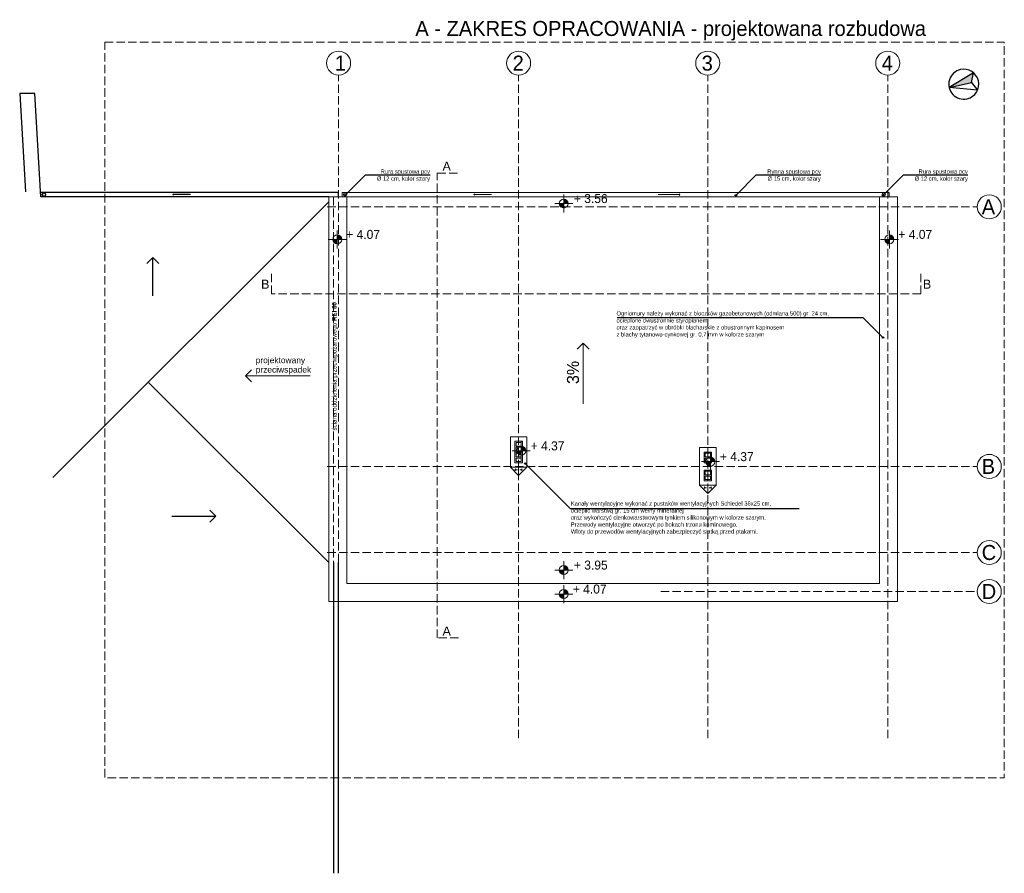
# Model space of a CAD drawing. Header units: millimetres. Extents: x -40063 to 512011, y 350190 to 687060.
# Tile 36 of 256: x 167984 to 200798, y 350190 to 378647. Entities that reach past the tile are written whole.
import ezdxf

# ---------------------------------------------------------------- set-up
doc = ezdxf.new("R2010")
doc.units = ezdxf.units.MM
doc.linetypes.add('Krawędzie ukryte', pattern=[391.222223, 282.222223, -109])
for name, color, linetype in [('2D - Ogólne', 8, 'Continuous'), ('Konstrukcja - Ściany zew', 8, 'Continuous'), ('Opisy - Teksty', 8, 'Continuous'), ('Wnętrze - Umeblowanie', 8, 'Continuous'), ('Wymiarowanie - Poziomy', 8, 'Continuous')]:
    doc.layers.add(name, color=color, linetype=linetype)
doc.styles.add('GENERATED_STYLE_1', font='arial.ttf')
doc.styles.add('GENERATED_STYLE_2', font='txt')
doc.styles.add('GENERATED_STYLE_3', font='txt')

# ---------------------------------------------------------------- blocks, each defined once
blk = doc.blocks.new('Linia_82', base_point=(4453366, -2208359))
at = {"layer": '2D - Ogólne', "color": 5, "linetype": 'Krawędzie ukryte', "lineweight": 13}
blk.add_line((4453366, -2208359), (4453366, -2186250), dxfattribs=at)
at = {"layer": '2D - Ogólne', "color": 5, "linetype": 'Continuous', "lineweight": 13}
blk.add_circle((4453366, -2185850), 400, dxfattribs=at)
blk = doc.blocks.new('Linia_83', base_point=(4459366, -2208359))
at = {"layer": '2D - Ogólne', "color": 5, "linetype": 'Krawędzie ukryte', "lineweight": 13}
blk.add_line((4459366, -2208359), (4459366, -2186250), dxfattribs=at)
at = {"layer": '2D - Ogólne', "color": 5, "linetype": 'Continuous', "lineweight": 13}
blk.add_circle((4459366, -2185850), 400, dxfattribs=at)
blk = doc.blocks.new('Linia_84', base_point=(4465666, -2208359))
at = {"layer": '2D - Ogólne', "color": 5, "linetype": 'Krawędzie ukryte', "lineweight": 13}
blk.add_line((4465666, -2208359), (4465666, -2186250), dxfattribs=at)
at = {"layer": '2D - Ogólne', "color": 5, "linetype": 'Continuous', "lineweight": 13}
blk.add_circle((4465666, -2185850), 400, dxfattribs=at)
blk = doc.blocks.new('Linia_85', base_point=(4471666, -2208359))
at = {"layer": '2D - Ogólne', "color": 5, "linetype": 'Krawędzie ukryte', "lineweight": 13}
blk.add_line((4471666, -2208359), (4471666, -2186250), dxfattribs=at)
at = {"layer": '2D - Ogólne', "color": 5, "linetype": 'Continuous', "lineweight": 13}
blk.add_circle((4471666, -2185850), 400, dxfattribs=at)
blk = doc.blocks.new('Linia_86', base_point=(4464100, -2203464))
at = {"layer": '2D - Ogólne', "color": 5, "linetype": 'Krawędzie ukryte', "lineweight": 13}
blk.add_line((4464100, -2203464), (4474652, -2203464), dxfattribs=at)
at = {"layer": '2D - Ogólne', "color": 5, "linetype": 'Continuous', "lineweight": 13}
blk.add_circle((4475052, -2203464), 400, dxfattribs=at)
blk = doc.blocks.new('Linia_87', base_point=(4452988, -2190639))
at = {"layer": '2D - Ogólne', "color": 5, "linetype": 'Krawędzie ukryte', "lineweight": 13}
blk.add_line((4452988, -2190639), (4474652, -2190639), dxfattribs=at)
at = {"layer": '2D - Ogólne', "color": 5, "linetype": 'Continuous', "lineweight": 13}
blk.add_circle((4475052, -2190639), 400, dxfattribs=at)
blk = doc.blocks.new('Linia_88', base_point=(4452988, -2199294))
at = {"layer": '2D - Ogólne', "color": 5, "linetype": 'Krawędzie ukryte', "lineweight": 13}
blk.add_line((4452988, -2199294), (4474652, -2199294), dxfattribs=at)
at = {"layer": '2D - Ogólne', "color": 5, "linetype": 'Continuous', "lineweight": 13}
blk.add_circle((4475052, -2199294), 400, dxfattribs=at)
blk = doc.blocks.new('Linia_89', base_point=(4452988, -2202164))
at = {"layer": '2D - Ogólne', "color": 5, "linetype": 'Krawędzie ukryte', "lineweight": 13}
blk.add_line((4452988, -2202164), (4474652, -2202164), dxfattribs=at)
at = {"layer": '2D - Ogólne', "color": 5, "linetype": 'Continuous', "lineweight": 13}
blk.add_circle((4475052, -2202164), 400, dxfattribs=at)
blk = doc.blocks.new('Linia_90', base_point=(4447177, -2193607))
at = {"layer": '2D - Ogólne', "linetype": 'Continuous'}
for p, q in [((4447177, -2192328), (4446977, -2192528)), ((4447177, -2193607), (4447177, -2192328)), ((4447177, -2192328), (4447377, -2192528))]:
    blk.add_line(p, q, dxfattribs=at)
blk = doc.blocks.new('Linia_91', base_point=(4447804, -2200953))
at = {"layer": '2D - Ogólne', "linetype": 'Continuous'}
for p, q in [((4449273, -2200953), (4449073, -2200753)), ((4447804, -2200953), (4449273, -2200953)), ((4449273, -2200953), (4449073, -2201153))]:
    blk.add_line(p, q, dxfattribs=at)
blk = doc.blocks.new('Linia_92', base_point=(4448425, -2190231))
at = {"layer": '2D - Ogólne', "linetype": 'Continuous'}
for p, q in [((4447842, -2190231), (4447867, -2190206)), ((4448425, -2190231), (4447842, -2190231)), ((4447842, -2190231), (4447867, -2190256))]:
    blk.add_line(p, q, dxfattribs=at)
blk = doc.blocks.new('Linia_93', base_point=(4461517, -2197213))
at = {"layer": '2D - Ogólne', "color": 1, "linetype": 'Continuous', "lineweight": 13}
for p, q in [((4461517, -2195185), (4461317, -2195385)), ((4461517, -2197213), (4461517, -2195185)), ((4461517, -2195185), (4461717, -2195385))]:
    blk.add_line(p, q, dxfattribs=at)
blk = doc.blocks.new('Linia_94', base_point=(4452417, -2196276))
at = {"layer": '2D - Ogólne', "color": 1, "linetype": 'Continuous', "lineweight": 13}
for p, q in [((4450258, -2196276), (4450458, -2196076)), ((4452417, -2196276), (4450258, -2196276)), ((4450258, -2196276), (4450458, -2196476))]:
    blk.add_line(p, q, dxfattribs=at)
blk = doc.blocks.new('Linia_95', base_point=(4458460, -2190231))
at = {"layer": '2D - Ogólne', "color": 1, "linetype": 'Continuous', "lineweight": 13}
for p, q in [((4457877, -2190231), (4457902, -2190206)), ((4458460, -2190231), (4457877, -2190231)), ((4457877, -2190231), (4457902, -2190256))]:
    blk.add_line(p, q, dxfattribs=at)
blk = doc.blocks.new('Linia_96', base_point=(4464021, -2190235))
at = {"layer": 'Konstrukcja - Ściany zew', "color": 1, "linetype": 'Continuous', "lineweight": 13}
for p, q in [((4464021, -2190235), (4464736, -2190235)), ((4464736, -2190235), (4464711, -2190210)), ((4464736, -2190235), (4464711, -2190260))]:
    blk.add_line(p, q, dxfattribs=at)
blk = doc.blocks.new('Linia_97', base_point=(4465714, -2200004))
at = {"layer": 'Konstrukcja - Ściany zew', "color": 1, "linetype": 'Continuous', "lineweight": 13}
for p, q in [((4465714, -2200004), (4465794, -2200004)), ((4465794, -2200004), (4465769, -2199979)), ((4465794, -2200004), (4465769, -2200029))]:
    blk.add_line(p, q, dxfattribs=at)
blk = doc.blocks.new('Linia_98', base_point=(4465629, -2200004))
at = {"layer": 'Konstrukcja - Ściany zew', "color": 1, "linetype": 'Continuous', "lineweight": 13}
for p, q in [((4465549, -2200004), (4465574, -2199979)), ((4465629, -2200004), (4465549, -2200004)), ((4465549, -2200004), (4465574, -2200029))]:
    blk.add_line(p, q, dxfattribs=at)
blk = doc.blocks.new('Linia_99', base_point=(4459409, -2199404))
at = {"layer": 'Konstrukcja - Ściany zew', "color": 1, "linetype": 'Continuous', "lineweight": 13}
for p, q in [((4459409, -2199404), (4459489, -2199404)), ((4459489, -2199404), (4459464, -2199379)), ((4459489, -2199404), (4459464, -2199429))]:
    blk.add_line(p, q, dxfattribs=at)
blk = doc.blocks.new('Linia_100', base_point=(4459323, -2199404))
at = {"layer": 'Konstrukcja - Ściany zew', "color": 1, "linetype": 'Continuous', "lineweight": 13}
for p, q in [((4459243, -2199404), (4459268, -2199379)), ((4459323, -2199404), (4459243, -2199404)), ((4459243, -2199404), (4459268, -2199429))]:
    blk.add_line(p, q, dxfattribs=at)
blk = doc.blocks.new('Linia_101', base_point=(4461096, -2200709))
at = {"layer": 'Konstrukcja - Ściany zew', "linetype": 'Continuous'}
blk.add_hatch(color=256, dxfattribs=at).paths.add_polyline_path([(4459610, -2199199), (4459608, -2199189), (4459603, -2199181), (4459595, -2199176), (4459585, -2199174), (4459576, -2199176), (4459567, -2199181), (4459562, -2199189), (4459560, -2199199), (4459562, -2199208), (4459567, -2199217), (4459576, -2199222), (4459585, -2199224), (4459595, -2199222), (4459603, -2199217), (4459608, -2199208)])
blk.add_line((4461096, -2200709), (4459603, -2199217), dxfattribs=at)
blk.add_circle((4459585, -2199199), 25, dxfattribs=at)
blk = doc.blocks.new('Linia_102', base_point=(4467275, -2189585))
at = {"layer": 'Konstrukcja - Ściany zew', "linetype": 'Continuous'}
blk.add_hatch(color=256, dxfattribs=at).paths.add_polyline_path([(4466630, -2190255), (4466628, -2190245), (4466622, -2190237), (4466614, -2190232), (4466605, -2190230), (4466595, -2190232), (4466587, -2190237), (4466582, -2190245), (4466580, -2190255), (4466582, -2190264), (4466587, -2190272), (4466595, -2190278), (4466605, -2190280), (4466614, -2190278), (4466622, -2190272), (4466628, -2190264)])
blk.add_line((4467275, -2189585), (4466622, -2190237), dxfattribs=at)
blk.add_circle((4466605, -2190255), 25, dxfattribs=at)
blk = doc.blocks.new('Linia_103', base_point=(4472176, -2189585))
at = {"layer": 'Konstrukcja - Ściany zew', "linetype": 'Continuous'}
blk.add_hatch(color=256, dxfattribs=at).paths.add_polyline_path([(4471531, -2190255), (4471529, -2190245), (4471524, -2190237), (4471516, -2190232), (4471506, -2190230), (4471497, -2190232), (4471489, -2190237), (4471483, -2190245), (4471481, -2190255), (4471483, -2190264), (4471489, -2190272), (4471497, -2190278), (4471506, -2190280), (4471516, -2190278), (4471524, -2190272), (4471529, -2190264)])
blk.add_line((4472176, -2189585), (4471524, -2190237), dxfattribs=at)
blk.add_circle((4471506, -2190255), 25, dxfattribs=at)
blk = doc.blocks.new('Linia_104', base_point=(4454251, -2189585))
at = {"layer": 'Konstrukcja - Ściany zew', "linetype": 'Continuous'}
blk.add_hatch(color=256, dxfattribs=at).paths.add_polyline_path([(4453607, -2190255), (4453605, -2190245), (4453599, -2190237), (4453591, -2190232), (4453582, -2190230), (4453572, -2190232), (4453564, -2190237), (4453559, -2190245), (4453557, -2190255), (4453559, -2190264), (4453564, -2190272), (4453572, -2190278), (4453582, -2190280), (4453591, -2190278), (4453599, -2190272), (4453605, -2190264)])
blk.add_line((4454251, -2189585), (4453599, -2190237), dxfattribs=at)
blk.add_circle((4453582, -2190255), 25, dxfattribs=at)
blk = doc.blocks.new('Linia_105', base_point=(4470836, -2194329))
at = {"layer": 'Konstrukcja - Ściany zew', "linetype": 'Continuous'}
blk.add_hatch(color=256, dxfattribs=at).paths.add_polyline_path([(4471531, -2194999), (4471529, -2194990), (4471524, -2194981), (4471516, -2194976), (4471506, -2194974), (4471497, -2194976), (4471489, -2194981), (4471483, -2194990), (4471481, -2194999), (4471483, -2195009), (4471489, -2195017), (4471497, -2195022), (4471506, -2195024), (4471516, -2195022), (4471524, -2195017), (4471529, -2195009)])
blk.add_line((4470836, -2194329), (4471489, -2194981), dxfattribs=at)
blk.add_circle((4471506, -2194999), 25, dxfattribs=at)
blk = doc.blocks.new('Koty wysokościowe_10', base_point=(4460871, -2203548))
at = {"layer": 'Wymiarowanie - Poziomy', "linetype": 'Continuous', "lineweight": 13}
for points in [[(4460871, -2203548), (4461021, -2203548), (4461010, -2203491), (4460977, -2203442), (4460928, -2203410), (4460871, -2203398)], [(4460871, -2203548), (4460721, -2203548), (4460732, -2203606), (4460765, -2203654), (4460814, -2203687), (4460871, -2203698)]]:
    blk.add_hatch(color=1, dxfattribs=at).paths.add_polyline_path(points)
at = {"layer": 'Wymiarowanie - Poziomy', "color": 1, "linetype": 'Continuous', "lineweight": 13}
for p, q in [((4460871, -2203848), (4460871, -2203248)), ((4460571, -2203548), (4461171, -2203548))]:
    blk.add_line(p, q, dxfattribs=at)
blk.add_circle((4460871, -2203548), 150, dxfattribs=at)
at = {"layer": 'Wymiarowanie - Poziomy', "insert": (4461171, -2203537), "char_height": 300, "attachment_point": 7, "style": 'GENERATED_STYLE_2'}
blk.add_mtext('{+ 4.07}', dxfattribs=at)
blk = doc.blocks.new('Koty wysokościowe_11', base_point=(4460871, -2202749))
at = {"layer": 'Wymiarowanie - Poziomy', "linetype": 'Continuous', "lineweight": 13}
for points in [[(4460871, -2202749), (4460721, -2202749), (4460732, -2202806), (4460765, -2202855), (4460814, -2202888), (4460871, -2202899)], [(4460871, -2202749), (4461021, -2202749), (4461010, -2202692), (4460977, -2202643), (4460928, -2202610), (4460871, -2202599)]]:
    blk.add_hatch(color=1, dxfattribs=at).paths.add_polyline_path(points)
at = {"layer": 'Wymiarowanie - Poziomy', "color": 1, "linetype": 'Continuous', "lineweight": 13}
for p, q in [((4460871, -2203049), (4460871, -2202449)), ((4460571, -2202749), (4461171, -2202749))]:
    blk.add_line(p, q, dxfattribs=at)
blk.add_circle((4460871, -2202749), 150, dxfattribs=at)
at = {"layer": 'Wymiarowanie - Poziomy', "insert": (4461206, -2202738), "char_height": 300, "attachment_point": 7, "style": 'GENERATED_STYLE_2'}
blk.add_mtext('{+ 3.95}', dxfattribs=at)
blk = doc.blocks.new('Koty wysokościowe_12', base_point=(4460871, -2190530))
at = {"layer": 'Wymiarowanie - Poziomy', "linetype": 'Continuous', "lineweight": 13}
for points in [[(4460871, -2190530), (4460721, -2190530), (4460732, -2190588), (4460765, -2190636), (4460814, -2190669), (4460871, -2190680)], [(4460871, -2190530), (4461021, -2190530), (4461010, -2190473), (4460977, -2190424), (4460928, -2190392), (4460871, -2190380)]]:
    blk.add_hatch(color=1, dxfattribs=at).paths.add_polyline_path(points)
at = {"layer": 'Wymiarowanie - Poziomy', "color": 1, "linetype": 'Continuous', "lineweight": 13}
for p, q in [((4460871, -2190830), (4460871, -2190230)), ((4460571, -2190530), (4461171, -2190530))]:
    blk.add_line(p, q, dxfattribs=at)
blk.add_circle((4460871, -2190530), 150, dxfattribs=at)
at = {"layer": 'Wymiarowanie - Poziomy', "insert": (4461206, -2190519), "char_height": 300, "attachment_point": 7, "style": 'GENERATED_STYLE_2'}
blk.add_mtext('{+ 3.56}', dxfattribs=at)
blk = doc.blocks.new('Koty wysokościowe_13', base_point=(4471722, -2191725))
at = {"layer": 'Wymiarowanie - Poziomy', "linetype": 'Continuous', "lineweight": 13}
for points in [[(4471722, -2191725), (4471872, -2191725), (4471860, -2191668), (4471828, -2191619), (4471779, -2191587), (4471722, -2191575)], [(4471722, -2191725), (4471572, -2191725), (4471583, -2191783), (4471616, -2191832), (4471664, -2191864), (4471722, -2191875)]]:
    blk.add_hatch(color=1, dxfattribs=at).paths.add_polyline_path(points)
at = {"layer": 'Wymiarowanie - Poziomy', "color": 1, "linetype": 'Continuous', "lineweight": 13}
for p, q in [((4471722, -2192025), (4471722, -2191425)), ((4471422, -2191725), (4472022, -2191725))]:
    blk.add_line(p, q, dxfattribs=at)
blk.add_circle((4471722, -2191725), 150, dxfattribs=at)
at = {"layer": 'Wymiarowanie - Poziomy', "insert": (4472022, -2191714), "char_height": 300, "attachment_point": 7, "style": 'GENERATED_STYLE_2'}
blk.add_mtext('{+ 4.07}', dxfattribs=at)
blk = doc.blocks.new('Koty wysokościowe_14', base_point=(4453320, -2191725))
at = {"layer": 'Wymiarowanie - Poziomy', "linetype": 'Continuous', "lineweight": 13}
for points in [[(4453320, -2191725), (4453470, -2191725), (4453458, -2191668), (4453426, -2191619), (4453377, -2191587), (4453320, -2191575)], [(4453320, -2191725), (4453170, -2191725), (4453181, -2191783), (4453214, -2191832), (4453262, -2191864), (4453320, -2191875)]]:
    blk.add_hatch(color=1, dxfattribs=at).paths.add_polyline_path(points)
at = {"layer": 'Wymiarowanie - Poziomy', "color": 1, "linetype": 'Continuous', "lineweight": 13}
for p, q in [((4453320, -2192025), (4453320, -2191425)), ((4453020, -2191725), (4453620, -2191725))]:
    blk.add_line(p, q, dxfattribs=at)
blk.add_circle((4453320, -2191725), 150, dxfattribs=at)
at = {"layer": 'Wymiarowanie - Poziomy', "insert": (4453620, -2191714), "char_height": 300, "attachment_point": 7, "style": 'GENERATED_STYLE_2'}
blk.add_mtext('{+ 4.07}', dxfattribs=at)
blk = doc.blocks.new('Koty wysokościowe_15', base_point=(4465756, -2199134))
at = {"layer": 'Wymiarowanie - Poziomy', "linetype": 'Continuous', "lineweight": 13}
for points in [[(4465756, -2199134), (4465606, -2199134), (4465618, -2199191), (4465650, -2199240), (4465699, -2199273), (4465756, -2199284)], [(4465756, -2199134), (4465906, -2199134), (4465895, -2199077), (4465862, -2199028), (4465814, -2198995), (4465756, -2198984)]]:
    blk.add_hatch(color=1, dxfattribs=at).paths.add_polyline_path(points)
at = {"layer": 'Wymiarowanie - Poziomy', "color": 1, "linetype": 'Continuous', "lineweight": 13}
for p, q in [((4465756, -2199434), (4465756, -2198834)), ((4465456, -2199134), (4466056, -2199134))]:
    blk.add_line(p, q, dxfattribs=at)
blk.add_circle((4465756, -2199134), 150, dxfattribs=at)
at = {"layer": 'Wymiarowanie - Poziomy', "insert": (4466072, -2199123), "char_height": 300, "attachment_point": 7, "style": 'GENERATED_STYLE_2'}
blk.add_mtext('{+ 4.37}', dxfattribs=at)
blk = doc.blocks.new('Koty wysokościowe_16', base_point=(4459451, -2198774))
at = {"layer": 'Wymiarowanie - Poziomy', "linetype": 'Continuous', "lineweight": 13}
for points in [[(4459451, -2198774), (4459301, -2198774), (4459312, -2198831), (4459345, -2198880), (4459394, -2198913), (4459451, -2198924)], [(4459451, -2198774), (4459601, -2198774), (4459590, -2198717), (4459557, -2198668), (4459508, -2198635), (4459451, -2198624)]]:
    blk.add_hatch(color=1, dxfattribs=at).paths.add_polyline_path(points)
at = {"layer": 'Wymiarowanie - Poziomy', "color": 1, "linetype": 'Continuous', "lineweight": 13}
for p, q in [((4459451, -2199074), (4459451, -2198474)), ((4459151, -2198774), (4459751, -2198774))]:
    blk.add_line(p, q, dxfattribs=at)
blk.add_circle((4459451, -2198774), 150, dxfattribs=at)
at = {"layer": 'Wymiarowanie - Poziomy', "insert": (4459767, -2198763), "char_height": 300, "attachment_point": 7, "style": 'GENERATED_STYLE_2'}
blk.add_mtext('{+ 4.37}', dxfattribs=at)

msp = doc.modelspace()

# ---------------------------------------------------------------- hatches: boundary and pattern name
at = {"layer": 'Wnętrze - Umeblowanie', "linetype": 'Continuous'}
msp.add_hatch(color=256, dxfattribs=at).paths.add_polyline_path([(198960.24764, 376382.8325), (199709.76073, 376557.83428), (199774.24238, 376874.68721)])

# ---------------------------------------------------------------- linework, layer by layer
at = {"layer": '2D - Ogólne', "linetype": 'Continuous'}
for p, q in [((168484.61653, 376189.09838), (167983.71668, 376189.09838)), ((167983.71668, 376189.09838), (168180.92806, 372903.45422)), ((168691.65398, 372739.74677), (168484.61653, 376189.09838)), ((181658.82022, 373464.30382), (179497.83365, 373464.30382)), ((194681.84316, 373464.30382), (192520.85659, 373464.30382)), ((199583.43177, 373464.30382), (197422.4452, 373464.30382)), ((178592.34417, 372889.74677), (168682.65066, 372889.74677)), ((178592.34417, 372889.74677), (178592.34417, 372739.74677)), ((178282.34417, 372739.74677), (168691.65398, 372739.74677)), ((178282.34417, 372579.74677), (169092.3447, 363389.7473)), ((187896.50525, 368719.79821), (196082.68227, 368719.79821)), ((193962.35139, 362339.62753), (186342.01823, 362339.62753)), ((178442.34417, 360554.99171), (178442.34417, 350189.99171)), ((178592.34417, 360554.99171), (178592.34417, 350189.99171))]:
    msp.add_line(p, q, dxfattribs=at)
at = {"layer": '2D - Ogólne', "color": 102, "linetype": 'Krawędzie ukryte', "lineweight": 13}
for p, q in [((181901.85057, 358038.9185), (181901.85057, 373534.07106)), ((181901.85057, 373534.07106), (182612.62365, 373534.07106)), ((176373.90884, 369503.53541), (176373.90884, 370214.30849)), ((198016.37227, 369503.53541), (198016.37227, 370214.30849)), ((198016.37227, 369503.53541), (176373.90884, 369503.53541)), ((182612.62365, 358038.9185), (181901.85057, 358038.9185))]:
    msp.add_line(p, q, dxfattribs=at)
at = {"layer": '2D - Ogólne', "color": 1, "linetype": 'Continuous', "lineweight": 13}
for p, q in [((178729.82141, 372739.74677), (178729.82141, 372889.74677)), ((178729.82141, 372889.74677), (196957.42641, 372889.74677)), ((196957.42641, 372889.74677), (196957.42641, 372739.74677)), ((178282.34417, 372739.74677), (196642.34417, 372739.74677)), ((178282.34417, 359254.99171), (178282.34417, 372739.74677)), ((178282.34417, 372739.74677), (178882.34417, 372739.74677)), ((178882.34417, 372739.74677), (178882.34417, 359854.99171)), ((196642.34417, 372739.74677), (196642.34417, 359854.99171)), ((196642.34417, 372739.74677), (197242.34417, 372739.74677)), ((197242.34417, 372739.74677), (197242.34417, 359254.99171)), ((172269.96664, 366567.36924), (178282.34417, 360554.99171)), ((178882.34417, 359854.99171), (196642.34417, 359854.99171)), ((197242.34417, 359254.99171), (178282.34417, 359254.99171))]:
    msp.add_line(p, q, dxfattribs=at)
at = {"layer": '2D - Ogólne', "color": 254, "linetype": 'Krawędzie ukryte', "lineweight": 5}
msp.add_line((178442.34417, 372739.74677), (178442.34417, 360554.99171), dxfattribs=at)
at = {"layer": '2D - Ogólne', "linetype": 'Continuous'}
msp.add_circle((168793.25436, 372816.22797), 55.05806, dxfattribs=at)
at = {"layer": '2D - Ogólne', "color": 1, "linetype": 'Continuous', "lineweight": 13}
for centre in [(178828.50235, 372816.22797), (196778.10171, 372816.22797)]:
    msp.add_circle(centre, 55.05806, dxfattribs=at)
at = {"layer": 'Konstrukcja - Ściany zew', "color": 1, "linetype": 'Continuous', "lineweight": 13}
for p, q in [((184337.34417, 363724.99171), (184612.34417, 363449.99171)), ((184887.34417, 363724.99171), (184612.34417, 363449.99171)), ((184612.34417, 363449.99171), (184612.34417, 363724.99171)), ((190642.6962, 363124.99172), (190917.69619, 362849.99172)), ((191192.69619, 363124.99172), (190917.69619, 362849.99172)), ((190917.69619, 362849.99172), (190917.69619, 363124.99172))]:
    msp.add_line(p, q, dxfattribs=at)
at = {"layer": 'Konstrukcja - Ściany zew', "color": 6, "linetype": 'Krawędzie ukryte', "lineweight": 15, "flags": 128}
msp.add_lwpolyline([(170817.15794, 377903.06296), (200798.04652, 377903.06296), (200798.04652, 353373.24503), (170817.15794, 353373.24503)], close=True, dxfattribs=at)
at = {"layer": 'Konstrukcja - Ściany zew', "color": 1, "linetype": 'Continuous', "lineweight": 13, "flags": 128}
for points in [[(184337.34417, 364744.9917), (184887.34417, 364744.9917), (184887.34417, 363724.99171), (184337.34417, 363724.99171)], [(190642.6962, 364384.99171), (191192.69619, 364384.99171), (191192.69619, 363124.99172), (190642.6962, 363124.99172)]]:
    msp.add_lwpolyline(points, close=True, dxfattribs=at)
at = {"layer": 'Konstrukcja - Ściany zew', "color": 21, "linetype": 'Continuous', "lineweight": 0, "flags": 128}
for points in [[(184487.34417, 364594.9917), (184737.34417, 364594.9917), (184737.34417, 364234.99171), (184487.34417, 364234.99171)], [(184527.34417, 364434.9917), (184697.34417, 364434.9917), (184697.34417, 364554.99171), (184527.34417, 364554.99171)], [(184697.34417, 364274.99171), (184527.34417, 364274.99171), (184527.34417, 364394.9917), (184697.34417, 364394.9917)], [(184487.34417, 364234.99171), (184737.34417, 364234.99171), (184737.34417, 363874.99171), (184487.34417, 363874.99171)], [(184527.34417, 364074.9917), (184697.34417, 364074.9917), (184697.34417, 364194.99171), (184527.34417, 364194.99171)], [(184697.34417, 363914.99171), (184527.34417, 363914.99171), (184527.34417, 364034.99171), (184697.34417, 364034.99171)], [(190792.6962, 364234.99171), (191042.69619, 364234.99171), (191042.69619, 363874.99171), (190792.6962, 363874.99171)], [(190832.69619, 364194.99171), (191002.6962, 364194.99171), (191002.6962, 364074.9917), (190832.69619, 364074.9917)], [(190832.69619, 364034.99171), (191002.6962, 364034.99171), (191002.6962, 363914.99171), (190832.69619, 363914.99171)], [(190792.6962, 363634.99171), (191042.69619, 363634.99171), (191042.69619, 363274.99172), (190792.6962, 363274.99172)], [(190832.69619, 363594.99171), (191002.6962, 363594.99171), (191002.6962, 363474.99171), (190832.69619, 363474.99171)], [(190832.69619, 363434.99171), (191002.6962, 363434.99171), (191002.6962, 363314.99171), (190832.69619, 363314.99171)]]:
    msp.add_lwpolyline(points, close=True, dxfattribs=at)
at = {"layer": 'Wnętrze - Umeblowanie', "linetype": 'Continuous'}
for p, q in [((199774.24238, 376874.68721), (198960.24764, 376382.8325)), ((199709.76073, 376557.83428), (199774.24238, 376874.68721)), ((198960.24764, 376382.8325), (199709.76073, 376557.83428)), ((198960.24764, 376382.8325), (199709.76073, 376557.83428)), ((199907.88816, 376302.29722), (198960.24764, 376382.8325)), ((199709.76073, 376557.83428), (199907.88816, 376302.29722))]:
    msp.add_line(p, q, dxfattribs=at)
for start, end in [(103.142386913, 283.142386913), (283.142386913, 103.142386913)]:
    msp.add_arc((199447.15165, 376496.5184), 500, start, end, dxfattribs=at)

# ---------------------------------------------------------------- block references
at = {"layer": '2D - Ogólne', "color": 5, "linetype": 'Krawędzie ukryte', "lineweight": 13}
for name, p in [('Linia_82', (178612.34417, 354689.99171)), ('Linia_83', (184612.34417, 354689.99171)), ('Linia_84', (190912.34417, 354689.99171)), ('Linia_85', (196912.34417, 354689.99171)), ('Linia_87', (178234.25399, 372409.74677)), ('Linia_88', (178234.25399, 363754.99171)), ('Linia_89', (178234.25399, 360884.99171)), ('Linia_86', (189346.6703, 359584.99171))]:
    msp.add_blockref(name, p, dxfattribs=at)
at = {"layer": '2D - Ogólne', "linetype": 'Continuous'}
for name, p in [('Linia_92', (173671.40298, 372818.47059)), ('Linia_90', (172422.95458, 369441.75649)), ('Linia_91', (173050.41609, 362095.88918))]:
    msp.add_blockref(name, p, dxfattribs=at)
at = {"layer": '2D - Ogólne', "color": 1, "linetype": 'Continuous', "lineweight": 13}
for name, p in [('Linia_95', (183706.65097, 372818.47059)), ('Linia_93', (186763.63529, 365836.40782)), ('Linia_94', (177663.10116, 366772.61859))]:
    msp.add_blockref(name, p, dxfattribs=at)
at = {"layer": 'Konstrukcja - Ściany zew', "linetype": 'Continuous'}
for name, p in [('Linia_104', (179497.83365, 373464.30382)), ('Linia_102', (192520.85659, 373464.30382)), ('Linia_103', (197422.4452, 373464.30382)), ('Linia_105', (196082.68227, 368719.79821)), ('Linia_101', (186342.01823, 362339.62753))]:
    msp.add_blockref(name, p, dxfattribs=at)
at = {"layer": 'Konstrukcja - Ściany zew', "color": 1, "linetype": 'Continuous', "lineweight": 13}
for name, p in [('Linia_96', (189267.55692, 372814.43824)), ('Linia_100', (184569.49366, 363644.62091)), ('Linia_99', (184655.19469, 363644.62091)), ('Linia_98', (190874.84568, 363044.62092)), ('Linia_97', (190960.54671, 363044.62092))]:
    msp.add_blockref(name, p, dxfattribs=at)
at = {"layer": 'Wymiarowanie - Poziomy', "color": 1, "lineweight": 13}
for name, p in [('Koty wysokościowe_12', (186117.35992, 372518.67594)), ('Koty wysokościowe_14', (178565.90777, 371323.57494)), ('Koty wysokościowe_13', (196968.15694, 371323.57494)), ('Koty wysokościowe_16', (184697.34417, 364274.99171)), ('Koty wysokościowe_15', (191002.6962, 363914.99171)), ('Koty wysokościowe_11', (186117.35992, 360300.03412)), ('Koty wysokościowe_10', (186117.35992, 359500.72022))]:
    msp.add_blockref(name, p, dxfattribs=at)

# ---------------------------------------------------------------- texts
at = {"layer": 'Opisy - Teksty', "color": 6, "linetype": 'Continuous', "lineweight": 15, "insert": (181169.74652, 378604.00496), "char_height": 500, "attachment_point": 1, "style": 'GENERATED_STYLE_2'}
msp.add_mtext('{A - ZAKRES OPRACOWANIA - projektowana rozbudowa}', dxfattribs=at)
at = {"layer": 'Opisy - Teksty', "color": 5, "linetype": 'Continuous', "lineweight": 13, "char_height": 500, "attachment_point": 1, "style": 'GENERATED_STYLE_2'}
for s, insert in [('{1}', (178485.28548, 377448.69651)), ('{2}', (184412.34392, 377448.69651)), ('{3}', (190712.34392, 377448.69651)), ('{4}', (196712.34392, 377448.69651)), ('{A}', (200044.67525, 372659.7501)), ('{B}', (200044.67525, 364004.99504)), ('{C}', (200044.67525, 361134.99504)), ('{D}', (200044.67525, 359834.99504))]:
    msp.add_mtext(s, dxfattribs=dict(at, insert=insert))
at = {"layer": 'Opisy - Teksty', "color": 102, "linetype": 'Continuous', "lineweight": 13, "char_height": 300, "style": 'GENERATED_STYLE_1'}
for s, insert, attachment_point in [('{A}', (182074.39314, 373909.62082), 1), ('{B}', (176028.359, 369980.36429), 1), ('{B}', (198361.92211, 369980.36429), 3), ('{A}', (182074.39314, 358414.46826), 1)]:
    msp.add_mtext(s, dxfattribs=dict(at, insert=insert, attachment_point=attachment_point))
at = {"layer": 'Opisy - Teksty', "linetype": 'Continuous', "char_height": 140, "style": 'GENERATED_STYLE_2'}
for s, insert, attachment_point in [('{Rura spustowa pcv\\PØ 12 cm, kolor szary\\P\\P}', (181658.82022, 373654.30196), 3), ('{Rynna spustowa pcv\\PØ 15 cm, kolor szary\\P\\P}', (194681.84316, 373654.30196), 3), ('{Rura spustowa pcv\\PØ 12 cm, kolor szary\\P\\P}', (199583.43177, 373654.30196), 3), ('{Ogniomury należy wykonać z bloczków gazobetonowych (odmiana 500) gr. 24 cm, \\Pocieplone dwustronnie styropianem \\Poraz zaopatrzyć w obróbki blacharskie z obustronnym kapinosem \\Pz blachy tytanowo-cynkowej gr. 0,7 mm w kolorze szarym\\P}', (187873.66166, 368925.75216), 1), ('\\A1;{\\fMontserrat|b0|i0|c238|p2;\\P\\fMontserrat|b1|i0|c238|p2;\\P\\fMontserrat|b0|i0|c238|p2;Kanały wentylacyjne wykonać z pustaków wentylacyjnych Schiedel 36x25 cm, \\Pocieplić warstwą gr. 15 cm wełny mineralnej \\Poraz wykończyć cienkowarstwowym tynkiem silikonowym w kolorze szarym. \\PPrzewody wentylacyjne otworzyć po bokach trzonu kominowego. \\PWloty do przewodów wentylacyjnych zabezpieczyć siatką przed ptakami.\\P\\P}', (186351.87963, 363055.59422), 1)]:
    msp.add_mtext(s, dxfattribs=dict(at, insert=insert, attachment_point=attachment_point))
at = {"layer": 'Opisy - Teksty', "color": 12, "linetype": 'Continuous', "lineweight": 13, "insert": (178393.70182, 364949.59665), "char_height": 150, "attachment_point": 1, "rotation": 90, "style": 'GENERATED_STYLE_2'}
msp.add_mtext('\\A1;{\\fMontserrat|b0|i0|c238|p2;ściana oddzielenia przeciwpożarowego\\fArial|b1|i0|c238|p38; \\fMontserrat|b1|i0|c238|p2;REI 60}', dxfattribs=at)
at = {"layer": 'Opisy - Teksty', "color": 1, "linetype": 'Continuous', "lineweight": 13, "insert": (175849.80029, 367396.05051), "char_height": 200, "attachment_point": 1, "line_spacing_factor": 0.940166, "style": 'GENERATED_STYLE_1'}
msp.add_mtext('{projektowany\\Pprzeciwspadek}', dxfattribs=at)
at = {"layer": 'Opisy - Teksty', "linetype": 'Continuous', "insert": (186222.45763, 367273.51144), "char_height": 400, "attachment_point": 3, "rotation": 90, "style": 'GENERATED_STYLE_3'}
msp.add_mtext('{3%}', dxfattribs=at)

doc.saveas('drawing.dxf')
